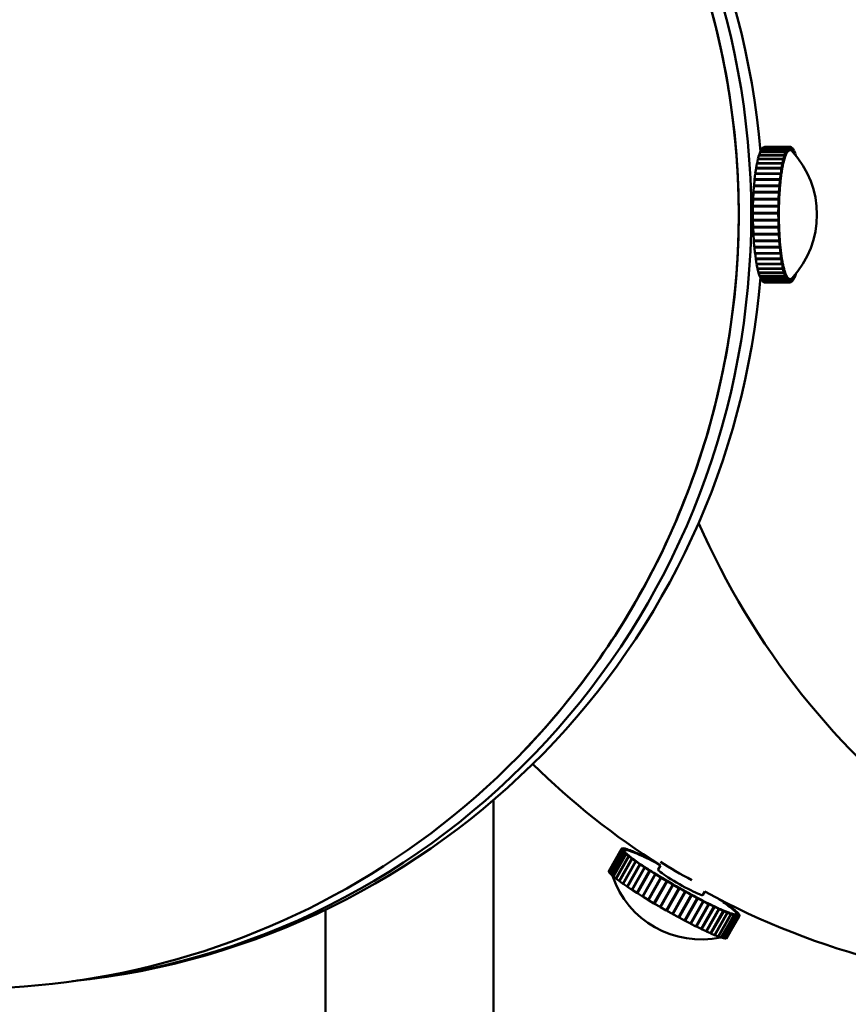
# Model space of a CAD drawing. Header units: millimetres. Extents: x 368 to 2623, y 481 to 1710.
# Tile 14 of 23: x 2444 to 2508, y 1046 to 1123. Entities that reach past the tile are written whole.
import ezdxf

# ---------------------------------------------------------------- set-up
doc = ezdxf.new("R2010")
doc.units = ezdxf.units.MM
doc.header["$LTSCALE"] = 11
doc.layers.add('Widoczne (ISO)', color=7, linetype='Continuous', lineweight=50)
doc.layers.add('Widoczne wąskie (ISO)', color=7, linetype='Continuous', lineweight=50)

msp = doc.modelspace()

# ---------------------------------------------------------------- linework, layer by layer
at = {"layer": 'Widoczne (ISO)'}
for p, q in [((2501.81, 1112.728), (2501.726, 1112.609)), ((2503.78, 1112.728), (2501.81, 1112.728)), ((2501.905, 1112.805), (2501.819, 1112.738)), ((2501.819, 1112.738), (2503.788, 1112.738)), ((2501.819, 1112.728), (2501.819, 1112.738)), ((2503.874, 1112.805), (2501.905, 1112.805)), ((2502, 1112.825), (2501.913, 1112.81)), ((2501.913, 1112.81), (2503.883, 1112.81)), ((2501.913, 1112.805), (2501.913, 1112.81)), ((2503.97, 1112.825), (2502, 1112.825)), ((2503.695, 1112.609), (2503.78, 1112.728)), ((2503.79, 1112.486), (2503.78, 1112.728)), ((2503.788, 1112.738), (2503.874, 1112.805)), ((2503.794, 1112.49), (2503.788, 1112.738)), ((2503.88, 1112.558), (2503.874, 1112.805)), ((2503.883, 1112.81), (2503.97, 1112.825)), ((2503.884, 1112.56), (2503.883, 1112.81)), ((2503.971, 1112.575), (2503.97, 1112.825)), ((2503.97, 1112.824), (2503.978, 1112.824)), ((2503.975, 1112.575), (2503.978, 1112.824)), ((2503.978, 1112.824), (2504.065, 1112.787)), ((2504.062, 1112.538), (2504.065, 1112.787)), ((2504.065, 1112.781), (2504.074, 1112.781)), ((2504.066, 1112.535), (2504.074, 1112.781)), ((2504.074, 1112.781), (2504.159, 1112.692)), ((2501.542, 1112.165), (2501.468, 1111.902)), ((2503.511, 1112.165), (2501.542, 1112.165)), ((2501.628, 1112.406), (2501.549, 1112.189)), ((2501.549, 1112.189), (2503.519, 1112.189)), ((2501.551, 1112.165), (2501.549, 1112.189)), ((2503.597, 1112.406), (2501.628, 1112.406)), ((2501.717, 1112.595), (2501.636, 1112.426)), ((2501.636, 1112.426), (2503.605, 1112.426)), ((2501.637, 1112.406), (2501.636, 1112.426)), ((2503.687, 1112.595), (2501.717, 1112.595)), ((2501.726, 1112.609), (2503.695, 1112.609)), ((2501.726, 1112.595), (2501.726, 1112.609)), ((2503.438, 1111.902), (2503.511, 1112.165)), ((2503.497, 1111.821), (2503.534, 1111.952)), ((2503.534, 1111.952), (2503.511, 1112.165)), ((2503.519, 1112.189), (2503.597, 1112.406)), ((2503.538, 1111.964), (2503.519, 1112.189)), ((2503.533, 1111.964), (2503.538, 1111.964)), ((2503.538, 1111.964), (2503.577, 1112.073)), ((2503.577, 1112.073), (2503.616, 1112.181)), ((2503.616, 1112.181), (2503.597, 1112.406)), ((2503.605, 1112.426), (2503.687, 1112.595)), ((2503.62, 1112.191), (2503.605, 1112.426)), ((2503.615, 1112.191), (2503.62, 1112.191)), ((2503.62, 1112.191), (2503.661, 1112.275)), ((2503.661, 1112.275), (2503.702, 1112.36)), ((2503.702, 1112.36), (2503.687, 1112.595)), ((2503.706, 1112.367), (2503.695, 1112.609)), ((2503.701, 1112.367), (2503.706, 1112.367)), ((2503.706, 1112.367), (2503.748, 1112.426)), ((2503.748, 1112.426), (2503.79, 1112.486)), ((2503.79, 1112.49), (2503.794, 1112.49)), ((2503.794, 1112.49), (2503.837, 1112.524)), ((2503.837, 1112.524), (2503.88, 1112.558)), ((2503.88, 1112.56), (2503.884, 1112.56)), ((2503.884, 1112.56), (2503.928, 1112.567)), ((2503.928, 1112.567), (2503.971, 1112.575)), ((2503.954, 1112.57), (2503.941, 1112.57)), ((2503.968, 1112.575), (2503.975, 1112.575)), ((2503.975, 1112.575), (2504.018, 1112.556)), ((2504.018, 1112.556), (2504.062, 1112.538)), ((2504.062, 1112.538), (2504.053, 1112.538)), ((2504.057, 1112.535), (2504.066, 1112.535)), ((2504.066, 1112.535), (2504.109, 1112.49)), ((2504.109, 1112.49), (2504.151, 1112.446)), ((2504.151, 1112.446), (2504.149, 1112.446)), ((2504.151, 1112.446), (2504.159, 1112.692)), ((2504.154, 1112.44), (2504.155, 1112.44)), ((2504.155, 1112.44), (2504.168, 1112.68)), ((2504.155, 1112.44), (2504.157, 1112.437)), ((2504.159, 1112.68), (2504.168, 1112.68)), ((2504.168, 1112.68), (2504.251, 1112.541)), ((2504.241, 1112.343), (2504.251, 1112.541)), ((2504.246, 1112.338), (2504.259, 1112.524)), ((2504.25, 1112.524), (2504.259, 1112.524)), ((2504.259, 1112.524), (2504.34, 1112.335)), ((2504.333, 1112.237), (2504.34, 1112.335)), ((2504.338, 1112.314), (2504.347, 1112.314)), ((2504.339, 1112.228), (2504.347, 1112.314)), ((2504.347, 1112.314), (2504.398, 1112.158)), ((2501.386, 1111.534), (2501.323, 1111.188)), ((2501.323, 1111.188), (2503.292, 1111.188)), ((2501.329, 1111.151), (2501.323, 1111.188)), ((2503.355, 1111.534), (2501.386, 1111.534)), ((2501.461, 1111.873), (2501.392, 1111.567)), ((2501.392, 1111.567), (2503.362, 1111.567)), ((2501.397, 1111.534), (2501.392, 1111.567)), ((2503.43, 1111.873), (2501.461, 1111.873)), ((2501.468, 1111.902), (2503.438, 1111.902)), ((2501.471, 1111.873), (2501.468, 1111.902)), ((2503.292, 1111.188), (2503.355, 1111.534)), ((2503.322, 1111.007), (2503.292, 1111.188)), ((2503.322, 1111.007), (2503.354, 1111.18)), ((2503.354, 1111.18), (2503.385, 1111.353)), ((2503.385, 1111.353), (2503.355, 1111.534)), ((2503.362, 1111.567), (2503.43, 1111.873)), ((2503.388, 1111.369), (2503.362, 1111.567)), ((2503.383, 1111.369), (2503.388, 1111.369)), ((2503.388, 1111.369), (2503.423, 1111.522)), ((2503.423, 1111.522), (2503.457, 1111.675)), ((2503.457, 1111.675), (2503.43, 1111.873)), ((2503.46, 1111.689), (2503.438, 1111.902)), ((2503.455, 1111.689), (2503.46, 1111.689)), ((2503.46, 1111.689), (2503.497, 1111.821)), ((2501.256, 1110.73), (2501.207, 1110.316)), ((2503.225, 1110.73), (2501.256, 1110.73)), ((2501.317, 1111.151), (2501.261, 1110.77)), ((2501.261, 1110.77), (2503.23, 1110.77)), ((2501.269, 1110.73), (2501.261, 1110.77)), ((2503.286, 1111.151), (2501.317, 1111.151)), ((2503.176, 1110.316), (2503.225, 1110.73)), ((2503.261, 1110.589), (2503.225, 1110.73)), ((2503.23, 1110.77), (2503.286, 1111.151)), ((2503.264, 1110.608), (2503.23, 1110.77)), ((2503.237, 1110.382), (2503.261, 1110.589)), ((2503.256, 1110.608), (2503.264, 1110.608)), ((2503.264, 1110.608), (2503.292, 1110.799)), ((2503.32, 1110.99), (2503.286, 1111.151)), ((2503.292, 1110.799), (2503.32, 1110.99)), ((2503.316, 1111.007), (2503.322, 1111.007)), ((2501.157, 1109.787), (2501.125, 1109.325)), ((2503.127, 1109.787), (2501.157, 1109.787)), ((2501.202, 1110.273), (2501.161, 1109.833)), ((2501.161, 1109.833), (2503.131, 1109.833)), ((2501.176, 1109.787), (2501.161, 1109.833)), ((2503.172, 1110.273), (2501.202, 1110.273)), ((2501.207, 1110.316), (2503.176, 1110.316)), ((2501.218, 1110.273), (2501.207, 1110.316)), ((2503.094, 1109.325), (2503.127, 1109.787)), ((2503.167, 1109.693), (2503.127, 1109.787)), ((2503.131, 1109.833), (2503.172, 1110.273)), ((2503.169, 1109.715), (2503.131, 1109.833)), ((2503.151, 1109.461), (2503.167, 1109.693)), ((2503.158, 1109.715), (2503.169, 1109.715)), ((2503.169, 1109.715), (2503.189, 1109.935)), ((2503.21, 1110.155), (2503.172, 1110.273)), ((2503.212, 1110.176), (2503.176, 1110.316)), ((2503.189, 1109.935), (2503.21, 1110.155)), ((2503.203, 1110.176), (2503.212, 1110.176)), ((2503.212, 1110.176), (2503.237, 1110.382)), ((2501.122, 1109.277), (2501.097, 1108.797)), ((2503.091, 1109.277), (2501.122, 1109.277)), ((2501.125, 1109.325), (2503.094, 1109.325)), ((2501.145, 1109.277), (2501.125, 1109.325)), ((2503.067, 1108.797), (2503.091, 1109.277)), ((2503.133, 1109.207), (2503.091, 1109.277)), ((2503.134, 1109.23), (2503.094, 1109.325)), ((2503.109, 1108.727), (2503.121, 1108.967)), ((2503.119, 1109.23), (2503.134, 1109.23)), ((2503.121, 1108.967), (2503.133, 1109.207)), ((2503.134, 1109.23), (2503.151, 1109.461)), ((2501.079, 1108.206), (2501.072, 1107.708)), ((2503.048, 1108.206), (2501.079, 1108.206)), ((2501.095, 1108.748), (2501.08, 1108.256)), ((2501.08, 1108.256), (2503.05, 1108.256)), ((2501.123, 1108.212), (2501.08, 1108.256)), ((2503.065, 1108.748), (2501.095, 1108.748)), ((2501.097, 1108.797), (2503.067, 1108.797)), ((2501.127, 1108.748), (2501.097, 1108.797)), ((2501.123, 1108.212), (2503.092, 1108.212)), ((2503.042, 1107.708), (2503.048, 1108.206)), ((2503.092, 1108.188), (2503.048, 1108.206)), ((2503.05, 1108.256), (2503.065, 1108.748)), ((2503.092, 1108.212), (2503.05, 1108.256)), ((2503.108, 1108.704), (2503.065, 1108.748)), ((2503.109, 1108.727), (2503.067, 1108.797)), ((2503.085, 1108.727), (2503.109, 1108.727)), ((2503.089, 1107.939), (2503.092, 1108.188)), ((2503.092, 1108.212), (2503.1, 1108.458)), ((2503.1, 1108.458), (2503.108, 1108.704)), ((2501.072, 1107.708), (2503.042, 1107.708)), ((2501.116, 1107.689), (2501.072, 1107.708)), ((2501.116, 1107.665), (2501.072, 1107.658)), ((2501.072, 1107.658), (2501.075, 1107.158)), ((2503.042, 1107.658), (2501.072, 1107.658)), ((2501.116, 1107.689), (2503.085, 1107.689)), ((2503.085, 1107.665), (2501.116, 1107.665)), ((2503.085, 1107.689), (2503.042, 1107.708)), ((2503.085, 1107.665), (2503.042, 1107.658)), ((2503.045, 1107.158), (2503.042, 1107.658)), ((2503.085, 1107.689), (2503.089, 1107.939)), ((2503.087, 1107.415), (2503.085, 1107.665)), ((2503.088, 1107.165), (2503.087, 1107.415)), ((2501.075, 1107.158), (2503.045, 1107.158)), ((2501.119, 1107.142), (2501.076, 1107.108)), ((2501.076, 1107.108), (2501.087, 1106.612)), ((2503.045, 1107.108), (2501.076, 1107.108)), ((2501.087, 1106.612), (2503.057, 1106.612)), ((2501.124, 1106.612), (2501.089, 1106.563)), ((2503.088, 1107.142), (2501.119, 1107.142)), ((2503.088, 1107.165), (2503.045, 1107.158)), ((2503.088, 1107.142), (2503.045, 1107.108)), ((2503.057, 1106.612), (2503.045, 1107.108)), ((2503.1, 1106.646), (2503.057, 1106.612)), ((2503.101, 1106.622), (2503.059, 1106.563)), ((2503.101, 1106.622), (2503.07, 1106.622)), ((2503.094, 1106.894), (2503.088, 1107.142)), ((2503.1, 1106.646), (2503.094, 1106.894)), ((2503.111, 1106.38), (2503.101, 1106.622)), ((2501.089, 1106.563), (2501.11, 1106.077)), ((2503.059, 1106.563), (2501.089, 1106.563)), ((2501.11, 1106.077), (2503.079, 1106.077)), ((2501.135, 1106.077), (2501.112, 1106.029)), ((2501.112, 1106.029), (2501.142, 1105.559)), ((2503.082, 1106.029), (2501.112, 1106.029)), ((2503.079, 1106.077), (2503.059, 1106.563)), ((2503.122, 1106.137), (2503.079, 1106.077)), ((2503.123, 1106.114), (2503.082, 1106.029)), ((2503.111, 1105.559), (2503.082, 1106.029)), ((2503.123, 1106.114), (2503.105, 1106.114)), ((2503.122, 1106.137), (2503.111, 1106.38)), ((2503.137, 1105.879), (2503.123, 1106.114)), ((2503.152, 1105.643), (2503.137, 1105.879)), ((2501.142, 1105.559), (2503.111, 1105.559)), ((2501.162, 1105.559), (2501.145, 1105.512)), ((2501.145, 1105.512), (2501.183, 1105.062)), ((2503.115, 1105.512), (2501.145, 1105.512)), ((2503.152, 1105.643), (2503.111, 1105.559)), ((2503.154, 1105.621), (2503.115, 1105.512)), ((2503.152, 1105.062), (2503.115, 1105.512)), ((2503.154, 1105.621), (2503.141, 1105.621)), ((2503.191, 1105.171), (2503.152, 1105.062)), ((2503.173, 1105.396), (2503.154, 1105.621)), ((2503.193, 1105.15), (2503.157, 1105.018)), ((2503.191, 1105.171), (2503.173, 1105.396)), ((2503.193, 1105.15), (2503.184, 1105.15)), ((2503.216, 1104.937), (2503.193, 1105.15)), ((2501.183, 1105.062), (2503.152, 1105.062)), ((2501.199, 1105.062), (2501.187, 1105.018)), ((2501.187, 1105.018), (2501.233, 1104.593)), ((2503.157, 1105.018), (2501.187, 1105.018)), ((2501.233, 1104.593), (2503.202, 1104.593)), ((2501.247, 1104.593), (2501.238, 1104.552)), ((2501.238, 1104.552), (2501.291, 1104.157)), ((2503.207, 1104.552), (2501.238, 1104.552)), ((2503.202, 1104.593), (2503.157, 1105.018)), ((2503.239, 1104.725), (2503.202, 1104.593)), ((2503.242, 1104.705), (2503.207, 1104.552)), ((2503.26, 1104.157), (2503.207, 1104.552)), ((2503.239, 1104.725), (2503.216, 1104.937)), ((2503.242, 1104.705), (2503.234, 1104.705)), ((2503.268, 1104.507), (2503.242, 1104.705)), ((2503.295, 1104.31), (2503.26, 1104.157)), ((2503.295, 1104.31), (2503.268, 1104.507)), ((2501.291, 1104.157), (2503.26, 1104.157)), ((2501.303, 1104.157), (2501.296, 1104.119)), ((2501.296, 1104.119), (2501.357, 1103.758)), ((2503.266, 1104.119), (2501.296, 1104.119)), ((2501.357, 1103.758), (2503.326, 1103.758)), ((2501.368, 1103.758), (2501.363, 1103.723)), ((2501.363, 1103.723), (2501.429, 1103.4)), ((2503.333, 1103.723), (2501.363, 1103.723)), ((2503.297, 1104.292), (2503.266, 1104.119)), ((2503.326, 1103.758), (2503.266, 1104.119)), ((2503.297, 1104.292), (2503.291, 1104.292)), ((2503.327, 1104.111), (2503.297, 1104.292)), ((2503.358, 1103.93), (2503.326, 1103.758)), ((2503.358, 1103.93), (2503.327, 1104.111)), ((2503.361, 1103.914), (2503.333, 1103.723)), ((2503.399, 1103.4), (2503.333, 1103.723)), ((2503.361, 1103.914), (2503.355, 1103.914)), ((2503.394, 1103.753), (2503.361, 1103.914)), ((2503.427, 1103.591), (2503.394, 1103.753)), ((2503.427, 1103.591), (2503.399, 1103.4)), ((2503.43, 1103.577), (2503.406, 1103.37)), ((2503.43, 1103.577), (2503.425, 1103.577)), ((2503.466, 1103.436), (2503.43, 1103.577)), ((2501.429, 1103.4), (2503.399, 1103.4)), ((2501.44, 1103.4), (2501.436, 1103.37)), ((2501.436, 1103.37), (2501.508, 1103.089)), ((2503.406, 1103.37), (2501.436, 1103.37)), ((2501.508, 1103.089), (2503.478, 1103.089)), ((2501.518, 1103.089), (2501.515, 1103.063)), ((2501.515, 1103.063), (2501.592, 1102.826)), ((2503.485, 1103.063), (2501.515, 1103.063)), ((2501.592, 1102.826), (2503.561, 1102.826)), ((2501.601, 1102.826), (2501.6, 1102.805)), ((2501.6, 1102.805), (2501.68, 1102.615)), ((2503.569, 1102.805), (2501.6, 1102.805)), ((2503.478, 1103.089), (2503.406, 1103.37)), ((2503.502, 1103.295), (2503.466, 1103.436)), ((2503.502, 1103.295), (2503.478, 1103.089)), ((2503.506, 1103.283), (2503.485, 1103.063)), ((2503.561, 1102.826), (2503.485, 1103.063)), ((2503.506, 1103.283), (2503.5, 1103.283)), ((2503.544, 1103.165), (2503.506, 1103.283)), ((2503.582, 1103.046), (2503.544, 1103.165)), ((2503.582, 1103.046), (2503.561, 1102.826)), ((2503.586, 1103.036), (2503.569, 1102.805)), ((2503.65, 1102.615), (2503.569, 1102.805)), ((2503.586, 1103.036), (2503.581, 1103.036)), ((2503.626, 1102.941), (2503.586, 1103.036)), ((2503.666, 1102.847), (2503.626, 1102.941)), ((2503.666, 1102.847), (2503.65, 1102.615)), ((2503.67, 1102.839), (2503.658, 1102.599)), ((2503.67, 1102.839), (2503.666, 1102.839)), ((2503.712, 1102.769), (2503.67, 1102.839)), ((2504.295, 1102.858), (2504.304, 1102.714)), ((2504.301, 1102.865), (2504.312, 1102.733)), ((2504.39, 1102.951), (2504.312, 1102.733)), ((2504.388, 1102.97), (2504.39, 1102.951)), ((2504.398, 1102.975), (2504.392, 1102.975)), ((2504.397, 1102.981), (2504.398, 1102.975)), ((2504.4, 1102.985), (2504.398, 1102.975)), ((2501.68, 1102.615), (2503.65, 1102.615)), ((2501.689, 1102.615), (2501.688, 1102.599)), ((2501.688, 1102.599), (2501.772, 1102.459)), ((2503.658, 1102.599), (2501.688, 1102.599)), ((2501.772, 1102.459), (2503.741, 1102.459)), ((2501.781, 1102.459), (2501.78, 1102.448)), ((2501.78, 1102.448), (2501.866, 1102.359)), ((2503.75, 1102.448), (2501.78, 1102.448)), ((2501.866, 1102.359), (2503.835, 1102.359)), ((2501.874, 1102.359), (2501.874, 1102.353)), ((2501.874, 1102.353), (2501.961, 1102.316)), ((2503.844, 1102.353), (2501.874, 1102.353)), ((2501.961, 1102.316), (2503.931, 1102.316)), ((2501.97, 1102.316), (2501.97, 1102.315)), ((2503.939, 1102.315), (2501.97, 1102.315)), ((2503.741, 1102.459), (2503.658, 1102.599)), ((2503.753, 1102.699), (2503.712, 1102.769)), ((2503.753, 1102.699), (2503.741, 1102.459)), ((2503.758, 1102.694), (2503.75, 1102.448)), ((2503.835, 1102.359), (2503.75, 1102.448)), ((2503.758, 1102.694), (2503.753, 1102.694)), ((2503.8, 1102.649), (2503.758, 1102.694)), ((2503.843, 1102.605), (2503.8, 1102.649)), ((2503.843, 1102.605), (2503.835, 1102.359)), ((2503.847, 1102.602), (2503.843, 1102.602)), ((2503.847, 1102.602), (2503.844, 1102.353)), ((2503.931, 1102.316), (2503.844, 1102.353)), ((2503.89, 1102.583), (2503.847, 1102.602)), ((2503.934, 1102.565), (2503.89, 1102.583)), ((2503.954, 1102.57), (2503.922, 1102.57)), ((2503.934, 1102.565), (2503.931, 1102.316)), ((2503.938, 1102.564), (2503.934, 1102.564)), ((2503.981, 1102.572), (2503.938, 1102.564)), ((2503.938, 1102.564), (2503.939, 1102.315)), ((2504.026, 1102.33), (2503.939, 1102.315)), ((2504.025, 1102.58), (2503.981, 1102.572)), ((2504.01, 1102.58), (2504.025, 1102.58)), ((2504.029, 1102.582), (2504.015, 1102.582)), ((2504.025, 1102.58), (2504.026, 1102.33)), ((2504.035, 1102.334), (2504.026, 1102.334)), ((2504.072, 1102.616), (2504.029, 1102.582)), ((2504.029, 1102.582), (2504.035, 1102.334)), ((2504.121, 1102.402), (2504.035, 1102.334)), ((2504.115, 1102.65), (2504.072, 1102.616)), ((2504.109, 1102.65), (2504.115, 1102.65)), ((2504.119, 1102.654), (2504.113, 1102.654)), ((2504.115, 1102.65), (2504.121, 1102.402)), ((2504.139, 1102.682), (2504.119, 1102.654)), ((2504.119, 1102.654), (2504.129, 1102.411)), ((2504.129, 1102.411), (2504.12, 1102.411)), ((2504.214, 1102.53), (2504.129, 1102.411)), ((2504.204, 1102.754), (2504.214, 1102.53)), ((2504.209, 1102.76), (2504.222, 1102.545)), ((2504.222, 1102.545), (2504.213, 1102.545)), ((2504.304, 1102.714), (2504.222, 1102.545)), ((2504.312, 1102.733), (2504.302, 1102.733)), ((2480.963, 868.842), (2480.963, 1062.185)), ((2490.89, 1058.409), (2489.905, 1056.677)), ((2489.906, 1056.681), (2490.891, 1058.413)), ((2489.918, 1056.619), (2490.903, 1058.351)), ((2490.906, 1058.344), (2489.922, 1056.612)), ((2489.98, 1056.53), (2490.965, 1058.262)), ((2490.973, 1058.253), (2489.988, 1056.521)), ((2490.092, 1056.414), (2491.076, 1058.146)), ((2491.089, 1058.134), (2490.104, 1056.402)), ((2490.251, 1056.272), (2491.236, 1058.005)), ((2491.253, 1057.99), (2490.268, 1056.258)), ((2490.457, 1056.107), (2491.442, 1057.839)), ((2491.463, 1057.823), (2490.478, 1056.091)), ((2491.107, 1058.287), (2490.89, 1058.409)), ((2490.903, 1058.351), (2490.89, 1058.409)), ((2490.891, 1058.413), (2490.923, 1058.445)), ((2491.108, 1058.289), (2490.891, 1058.413)), ((2491.12, 1058.23), (2490.903, 1058.351)), ((2491.122, 1058.226), (2490.906, 1058.344)), ((2490.965, 1058.262), (2490.906, 1058.344)), ((2491.14, 1058.321), (2490.923, 1058.445)), ((2490.927, 1058.443), (2490.929, 1058.446)), ((2490.929, 1058.446), (2491.006, 1058.452)), ((2491.143, 1058.322), (2490.929, 1058.446)), ((2491.181, 1058.144), (2490.965, 1058.262)), ((2491.184, 1058.14), (2490.973, 1058.253)), ((2491.076, 1058.146), (2490.973, 1058.253)), ((2491.22, 1058.327), (2491.006, 1058.452)), ((2491.014, 1058.447), (2491.016, 1058.451)), ((2491.016, 1058.451), (2491.138, 1058.43)), ((2491.225, 1058.327), (2491.016, 1058.451)), ((2491.288, 1058.033), (2491.076, 1058.146)), ((2491.294, 1058.027), (2491.089, 1058.134)), ((2491.236, 1058.005), (2491.089, 1058.134)), ((2491.107, 1058.287), (2491.108, 1058.289)), ((2491.114, 1058.258), (2491.107, 1058.287)), ((2491.108, 1058.289), (2491.124, 1058.305)), ((2491.109, 1058.281), (2491.117, 1058.296)), ((2491.12, 1058.23), (2491.114, 1058.258)), ((2491.119, 1058.228), (2491.12, 1058.23)), ((2491.151, 1058.185), (2491.122, 1058.226)), ((2491.124, 1058.305), (2491.14, 1058.321)), ((2491.14, 1058.321), (2491.136, 1058.313)), ((2491.347, 1058.306), (2491.138, 1058.43)), ((2491.139, 1058.315), (2491.143, 1058.322)), ((2491.143, 1058.322), (2491.182, 1058.324)), ((2491.151, 1058.423), (2491.153, 1058.427)), ((2491.181, 1058.144), (2491.151, 1058.185)), ((2491.153, 1058.427), (2491.318, 1058.38)), ((2491.354, 1058.304), (2491.153, 1058.427)), ((2491.18, 1058.142), (2491.181, 1058.144)), ((2491.182, 1058.324), (2491.22, 1058.327)), ((2491.236, 1058.086), (2491.184, 1058.14)), ((2491.22, 1058.327), (2491.219, 1058.324)), ((2491.224, 1058.324), (2491.225, 1058.327)), ((2491.225, 1058.327), (2491.286, 1058.316)), ((2491.288, 1058.033), (2491.236, 1058.086)), ((2491.441, 1057.898), (2491.236, 1058.005)), ((2491.449, 1057.891), (2491.253, 1057.99)), ((2491.442, 1057.839), (2491.253, 1057.99)), ((2491.286, 1058.316), (2491.347, 1058.306)), ((2491.287, 1058.031), (2491.288, 1058.033)), ((2491.367, 1057.962), (2491.294, 1058.027)), ((2491.519, 1058.257), (2491.318, 1058.38)), ((2491.334, 1058.37), (2491.336, 1058.374)), ((2491.336, 1058.374), (2491.543, 1058.302)), ((2491.528, 1058.255), (2491.336, 1058.374)), ((2491.347, 1058.306), (2491.346, 1058.304)), ((2491.353, 1058.302), (2491.354, 1058.304)), ((2491.354, 1058.304), (2491.437, 1058.281)), ((2491.441, 1057.898), (2491.367, 1057.962)), ((2491.437, 1058.281), (2491.519, 1058.257)), ((2491.439, 1057.896), (2491.441, 1057.898)), ((2491.638, 1057.74), (2491.442, 1057.839)), ((2491.543, 1057.815), (2491.449, 1057.891)), ((2491.648, 1057.732), (2491.463, 1057.823)), ((2491.691, 1057.652), (2491.463, 1057.823)), ((2491.519, 1058.257), (2491.518, 1058.256)), ((2491.527, 1058.253), (2491.528, 1058.255)), ((2491.528, 1058.255), (2491.631, 1058.219)), ((2491.734, 1058.182), (2491.543, 1058.302)), ((2491.638, 1057.74), (2491.543, 1057.815)), ((2491.563, 1058.289), (2491.565, 1058.294)), ((2491.565, 1058.294), (2491.81, 1058.197)), ((2491.745, 1058.178), (2491.565, 1058.294)), ((2491.631, 1058.219), (2491.734, 1058.182)), ((2491.734, 1058.182), (2491.734, 1058.181)), ((2491.744, 1058.177), (2491.745, 1058.178)), ((2491.745, 1058.178), (2491.868, 1058.13)), ((2491.99, 1058.082), (2491.81, 1058.197)), ((2491.834, 1058.182), (2491.837, 1058.186)), ((2491.837, 1058.186), (2492.118, 1058.066)), ((2492.003, 1058.076), (2491.837, 1058.186)), ((2491.868, 1058.13), (2491.99, 1058.082)), ((2491.99, 1058.082), (2491.99, 1058.081)), ((2492.002, 1058.076), (2492.003, 1058.076)), ((2492.003, 1058.076), (2492.143, 1058.016)), ((2492.284, 1057.956), (2492.118, 1058.066)), ((2492.143, 1058.016), (2492.284, 1057.956)), ((2492.145, 1058.048), (2492.148, 1058.052)), ((2492.148, 1058.052), (2492.463, 1057.91)), ((2492.298, 1057.95), (2492.148, 1058.052)), ((2492.284, 1057.956), (2492.284, 1057.955)), ((2492.298, 1057.95), (2492.456, 1057.878)), ((2492.298, 1057.949), (2492.298, 1057.95)), ((2492.456, 1057.878), (2492.613, 1057.807)), ((2492.613, 1057.807), (2492.463, 1057.91)), ((2492.493, 1057.889), (2492.496, 1057.895)), ((2492.496, 1057.895), (2492.84, 1057.731)), ((2492.629, 1057.8), (2492.496, 1057.895)), ((2492.613, 1057.807), (2492.613, 1057.807)), ((2492.628, 1057.799), (2492.629, 1057.8)), ((2492.629, 1057.8), (2492.801, 1057.718)), ((2490.707, 1055.92), (2491.691, 1057.652)), ((2491.716, 1057.634), (2490.732, 1055.901)), ((2490.998, 1055.712), (2491.983, 1057.444)), ((2492.011, 1057.424), (2491.026, 1055.692)), ((2491.327, 1055.487), (2492.312, 1057.219)), ((2492.344, 1057.198), (2491.359, 1055.466)), ((2491.636, 1057.737), (2491.638, 1057.74)), ((2491.762, 1057.646), (2491.648, 1057.732)), ((2491.877, 1057.561), (2491.691, 1057.652)), ((2491.888, 1057.552), (2491.716, 1057.634)), ((2491.983, 1057.444), (2491.716, 1057.634)), ((2491.877, 1057.561), (2491.762, 1057.646)), ((2491.875, 1057.558), (2491.877, 1057.561)), ((2492.022, 1057.457), (2491.888, 1057.552)), ((2492.155, 1057.363), (2491.983, 1057.444)), ((2492.168, 1057.353), (2492.011, 1057.424)), ((2492.312, 1057.219), (2492.011, 1057.424)), ((2492.155, 1057.363), (2492.022, 1057.457)), ((2492.153, 1057.36), (2492.155, 1057.363)), ((2492.319, 1057.25), (2492.168, 1057.353)), ((2492.469, 1057.148), (2492.312, 1057.219)), ((2492.469, 1057.148), (2492.319, 1057.25)), ((2492.484, 1057.137), (2492.344, 1057.198)), ((2492.676, 1056.978), (2492.344, 1057.198)), ((2492.467, 1057.145), (2492.469, 1057.148)), ((2492.65, 1057.028), (2492.484, 1057.137)), ((2492.816, 1056.918), (2492.65, 1057.028)), ((2492.801, 1057.718), (2492.973, 1057.637)), ((2492.973, 1057.637), (2492.84, 1057.731)), ((2492.873, 1057.708), (2492.876, 1057.714)), ((2492.876, 1057.714), (2493.246, 1057.532)), ((2492.99, 1057.628), (2492.876, 1057.714)), ((2492.973, 1057.637), (2492.973, 1057.636)), ((2492.99, 1057.628), (2493.175, 1057.537)), ((2492.99, 1057.628), (2492.99, 1057.628)), ((2493.175, 1057.537), (2493.36, 1057.446)), ((2493.36, 1057.446), (2493.246, 1057.532)), ((2493.281, 1057.506), (2493.284, 1057.513)), ((2493.284, 1057.513), (2493.367, 1057.471)), ((2493.379, 1057.437), (2493.284, 1057.513)), ((2493.36, 1057.446), (2493.36, 1057.446)), ((2493.378, 1057.436), (2493.379, 1057.437)), ((2493.379, 1057.437), (2493.566, 1057.342)), ((2493.725, 1056.813), (2493.905, 1057.13)), ((2489.905, 1056.677), (2489.918, 1056.619)), ((2489.907, 1056.68), (2489.906, 1056.681)), ((2489.924, 1056.616), (2489.918, 1056.619)), ((2489.922, 1056.612), (2489.98, 1056.53)), ((2489.99, 1056.524), (2489.98, 1056.53)), ((2489.988, 1056.521), (2490.092, 1056.414)), ((2490.106, 1056.406), (2490.092, 1056.414)), ((2490.104, 1056.402), (2490.251, 1056.272)), ((2490.27, 1056.262), (2490.251, 1056.272)), ((2490.268, 1056.258), (2490.457, 1056.107)), ((2491.691, 1055.246), (2492.676, 1056.978)), ((2492.711, 1056.956), (2491.726, 1055.224)), ((2492.085, 1054.993), (2493.07, 1056.725)), ((2493.107, 1056.702), (2492.123, 1054.97)), ((2492.506, 1054.73), (2493.491, 1056.462)), ((2493.53, 1056.438), (2492.545, 1054.706)), ((2492.816, 1056.918), (2492.676, 1056.978)), ((2492.833, 1056.908), (2492.711, 1056.956)), ((2493.07, 1056.725), (2492.711, 1056.956)), ((2492.814, 1056.915), (2492.816, 1056.918)), ((2493.013, 1056.792), (2492.833, 1056.908)), ((2493.193, 1056.677), (2493.013, 1056.792)), ((2493.193, 1056.677), (2493.07, 1056.725)), ((2493.211, 1056.666), (2493.107, 1056.702)), ((2493.491, 1056.462), (2493.107, 1056.702)), ((2493.19, 1056.673), (2493.193, 1056.677)), ((2493.402, 1056.546), (2493.211, 1056.666)), ((2493.594, 1056.426), (2493.402, 1056.546)), ((2493.594, 1056.426), (2493.491, 1056.462)), ((2493.613, 1056.415), (2493.53, 1056.438)), ((2493.933, 1056.192), (2493.53, 1056.438)), ((2493.591, 1056.421), (2493.594, 1056.426)), ((2493.814, 1056.292), (2493.613, 1056.415)), ((2494.015, 1056.169), (2493.814, 1056.292)), ((2490.48, 1056.095), (2490.457, 1056.107)), ((2490.478, 1056.091), (2490.707, 1055.92)), ((2490.734, 1055.906), (2490.707, 1055.92)), ((2490.732, 1055.901), (2490.998, 1055.712)), ((2491.029, 1055.697), (2490.998, 1055.712)), ((2491.026, 1055.692), (2491.327, 1055.487)), ((2491.362, 1055.471), (2491.327, 1055.487)), ((2491.359, 1055.466), (2491.691, 1055.246)), ((2492.948, 1054.46), (2493.933, 1056.192)), ((2493.974, 1056.168), (2492.989, 1054.435)), ((2493.407, 1054.186), (2494.392, 1055.918)), ((2494.435, 1055.893), (2493.45, 1054.161)), ((2493.878, 1053.911), (2494.863, 1055.643)), ((2493.917, 1053.914), (2494.902, 1055.646)), ((2494.906, 1055.618), (2493.921, 1053.886)), ((2494.015, 1056.169), (2493.933, 1056.192)), ((2494.035, 1056.157), (2493.974, 1056.168)), ((2494.392, 1055.918), (2493.974, 1056.168)), ((2494.011, 1056.161), (2494.015, 1056.169)), ((2494.244, 1056.033), (2494.035, 1056.157)), ((2494.453, 1055.908), (2494.244, 1056.033)), ((2494.453, 1055.908), (2494.392, 1055.918)), ((2494.473, 1055.896), (2494.435, 1055.893)), ((2494.863, 1055.643), (2494.435, 1055.893)), ((2494.445, 1055.894), (2494.453, 1055.908)), ((2494.687, 1055.771), (2494.473, 1055.896)), ((2494.902, 1055.646), (2494.687, 1055.771)), ((2494.902, 1055.646), (2494.863, 1055.643)), ((2494.922, 1055.634), (2494.906, 1055.618)), ((2495.34, 1055.37), (2494.906, 1055.618)), ((2495.139, 1055.51), (2494.922, 1055.634)), ((2495.356, 1055.386), (2495.139, 1055.51)), ((2491.729, 1055.23), (2491.691, 1055.246)), ((2491.726, 1055.224), (2492.085, 1054.993)), ((2492.127, 1054.977), (2492.085, 1054.993)), ((2492.123, 1054.97), (2492.506, 1054.73)), ((2492.55, 1054.715), (2492.506, 1054.73)), ((2492.545, 1054.706), (2492.948, 1054.46)), ((2494.355, 1053.638), (2495.34, 1055.37)), ((2494.371, 1053.654), (2495.356, 1055.386)), ((2495.377, 1055.374), (2494.392, 1053.642)), ((2495.384, 1055.346), (2494.399, 1053.614)), ((2494.834, 1053.37), (2495.819, 1055.102)), ((2495.833, 1055.119), (2494.848, 1053.387)), ((2495.862, 1055.078), (2494.877, 1053.346)), ((2495.309, 1053.11), (2496.294, 1054.842)), ((2495.356, 1055.386), (2495.34, 1055.37)), ((2496.336, 1054.819), (2495.352, 1053.087)), ((2495.595, 1055.253), (2495.377, 1055.374)), ((2495.377, 1055.374), (2495.384, 1055.346)), ((2495.819, 1055.102), (2495.384, 1055.346)), ((2495.812, 1055.131), (2495.595, 1055.253)), ((2495.812, 1055.131), (2495.819, 1055.102)), ((2496.049, 1055.001), (2495.833, 1055.119)), ((2495.833, 1055.119), (2495.862, 1055.078)), ((2496.294, 1054.842), (2495.862, 1055.078)), ((2496.264, 1054.883), (2496.049, 1055.001)), ((2496.264, 1054.883), (2496.294, 1054.842)), ((2496.285, 1054.872), (2496.279, 1054.862)), ((2496.496, 1054.759), (2496.285, 1054.872)), ((2496.285, 1054.872), (2496.336, 1054.819)), ((2496.759, 1054.593), (2496.336, 1054.819)), ((2496.708, 1054.646), (2496.496, 1054.759)), ((2497.202, 1054.836), (2497.353, 1055.101)), ((2492.996, 1054.447), (2492.948, 1054.46)), ((2492.989, 1054.435), (2493.407, 1054.186)), ((2493.459, 1054.177), (2493.407, 1054.186)), ((2493.45, 1054.161), (2493.878, 1053.911)), ((2495.774, 1052.861), (2496.759, 1054.593)), ((2496.801, 1054.571), (2495.816, 1052.839)), ((2496.226, 1052.625), (2497.211, 1054.357)), ((2497.251, 1054.336), (2496.266, 1052.604)), ((2496.658, 1052.405), (2497.643, 1054.137)), ((2497.681, 1054.118), (2496.697, 1052.386)), ((2496.708, 1054.646), (2496.759, 1054.593)), ((2496.728, 1054.635), (2496.724, 1054.629)), ((2496.932, 1054.528), (2496.728, 1054.635)), ((2496.728, 1054.635), (2496.801, 1054.571)), ((2497.211, 1054.357), (2496.801, 1054.571)), ((2497.137, 1054.422), (2496.932, 1054.528)), ((2497.137, 1054.422), (2497.211, 1054.357)), ((2497.157, 1054.412), (2497.154, 1054.407)), ((2497.353, 1054.312), (2497.157, 1054.412)), ((2497.157, 1054.412), (2497.251, 1054.336)), ((2497.643, 1054.137), (2497.251, 1054.336)), ((2497.549, 1054.213), (2497.353, 1054.312)), ((2497.549, 1054.213), (2497.643, 1054.137)), ((2497.567, 1054.203), (2497.565, 1054.2)), ((2497.752, 1054.112), (2497.567, 1054.203)), ((2497.567, 1054.203), (2497.681, 1054.118)), ((2498.052, 1053.936), (2497.681, 1054.118)), ((2497.937, 1054.021), (2497.752, 1054.112)), ((2497.937, 1054.021), (2498.052, 1053.936)), ((2497.954, 1054.013), (2497.953, 1054.01)), ((2498.126, 1053.931), (2497.954, 1054.013)), ((2497.954, 1054.013), (2498.087, 1053.918)), ((2498.416, 1054.53), (2498.443, 1054.512)), ((2498.443, 1054.512), (2498.443, 1054.511)), ((2498.443, 1054.512), (2498.486, 1054.494)), ((2498.458, 1054.502), (2498.609, 1054.399)), ((2498.458, 1054.502), (2498.557, 1054.457)), ((2498.458, 1054.501), (2498.458, 1054.502)), ((2498.609, 1054.399), (2498.759, 1054.297)), ((2498.637, 1054.416), (2498.916, 1054.225)), ((2498.759, 1054.297), (2498.759, 1054.296)), ((2498.759, 1054.297), (2498.916, 1054.225)), ((2498.772, 1054.286), (2498.773, 1054.287)), ((2498.773, 1054.287), (2498.906, 1054.192)), ((2498.773, 1054.287), (2498.945, 1054.205)), ((2498.906, 1054.192), (2499.039, 1054.098)), ((2498.916, 1054.225), (2498.913, 1054.22)), ((2498.945, 1054.205), (2499.211, 1054.016)), ((2499.039, 1054.098), (2499.039, 1054.097)), ((2499.039, 1054.098), (2499.211, 1054.016)), ((2499.05, 1054.088), (2499.051, 1054.089)), ((2499.051, 1054.089), (2499.165, 1054.003)), ((2499.051, 1054.089), (2499.236, 1053.998)), ((2499.165, 1054.003), (2499.28, 1053.918)), ((2499.211, 1054.016), (2499.208, 1054.011)), ((2499.236, 1053.998), (2499.465, 1053.827)), ((2467.963, 868.842), (2467.963, 1053.707)), ((2493.917, 1053.914), (2493.878, 1053.911)), ((2493.921, 1053.886), (2494.355, 1053.638)), ((2494.371, 1053.654), (2494.355, 1053.638)), ((2494.392, 1053.642), (2494.399, 1053.614)), ((2494.399, 1053.614), (2494.834, 1053.37)), ((2494.848, 1053.387), (2494.877, 1053.346)), ((2494.877, 1053.346), (2495.309, 1053.11)), ((2497.067, 1052.204), (2498.052, 1053.936)), ((2498.087, 1053.918), (2497.103, 1052.186)), ((2497.447, 1052.023), (2498.432, 1053.755)), ((2498.465, 1053.74), (2497.48, 1052.008)), ((2497.794, 1051.865), (2498.779, 1053.597)), ((2498.809, 1053.584), (2497.824, 1051.852)), ((2498.432, 1053.755), (2498.087, 1053.918)), ((2498.106, 1051.732), (2499.091, 1053.464)), ((2498.299, 1053.85), (2498.126, 1053.931)), ((2499.117, 1053.453), (2498.132, 1051.721)), ((2498.299, 1053.85), (2498.432, 1053.755)), ((2498.314, 1053.842), (2498.313, 1053.84)), ((2498.472, 1053.771), (2498.314, 1053.842)), ((2498.314, 1053.842), (2498.465, 1053.74)), ((2498.377, 1051.624), (2499.362, 1053.356)), ((2499.385, 1053.347), (2498.4, 1051.615)), ((2498.779, 1053.597), (2498.465, 1053.74)), ((2498.629, 1053.7), (2498.472, 1053.771)), ((2498.606, 1051.543), (2499.591, 1053.275)), ((2499.61, 1053.269), (2498.625, 1051.537)), ((2498.629, 1053.7), (2498.779, 1053.597)), ((2498.643, 1053.693), (2498.642, 1053.691)), ((2498.784, 1053.633), (2498.643, 1053.693)), ((2498.643, 1053.693), (2498.809, 1053.584)), ((2498.925, 1053.573), (2498.784, 1053.633)), ((2498.79, 1051.491), (2499.775, 1053.223)), ((2499.789, 1053.219), (2498.804, 1051.487)), ((2499.091, 1053.464), (2498.809, 1053.584)), ((2498.925, 1053.573), (2499.091, 1053.464)), ((2498.926, 1051.466), (2499.911, 1053.198)), ((2498.937, 1053.568), (2498.936, 1053.566)), ((2499.921, 1053.198), (2498.936, 1051.466)), ((2499.06, 1053.52), (2498.937, 1053.568)), ((2498.937, 1053.568), (2499.117, 1053.453)), ((2499.014, 1051.471), (2499.999, 1053.203)), ((2500.004, 1053.205), (2499.019, 1051.473)), ((2499.052, 1051.504), (2500.037, 1053.236)), ((2499.182, 1053.471), (2499.06, 1053.52)), ((2499.362, 1053.356), (2499.117, 1053.453)), ((2499.182, 1053.471), (2499.362, 1053.356)), ((2499.193, 1053.467), (2499.192, 1053.465)), ((2499.296, 1053.431), (2499.193, 1053.467)), ((2499.193, 1053.467), (2499.385, 1053.347)), ((2499.28, 1053.918), (2499.279, 1053.917)), ((2499.28, 1053.918), (2499.465, 1053.827)), ((2499.289, 1053.909), (2499.29, 1053.91)), ((2499.29, 1053.91), (2499.384, 1053.834)), ((2499.29, 1053.91), (2499.486, 1053.81)), ((2499.399, 1053.395), (2499.296, 1053.431)), ((2499.384, 1053.834), (2499.479, 1053.759)), ((2499.591, 1053.275), (2499.385, 1053.347)), ((2499.399, 1053.395), (2499.591, 1053.275)), ((2499.408, 1053.392), (2499.407, 1053.39)), ((2499.491, 1053.369), (2499.408, 1053.392)), ((2499.408, 1053.392), (2499.61, 1053.269)), ((2499.465, 1053.827), (2499.462, 1053.822)), ((2499.479, 1053.759), (2499.478, 1053.758)), ((2499.479, 1053.759), (2499.675, 1053.659)), ((2499.486, 1053.81), (2499.675, 1053.659)), ((2499.486, 1053.751), (2499.487, 1053.752)), ((2499.487, 1053.752), (2499.56, 1053.687)), ((2499.487, 1053.752), (2499.692, 1053.645)), ((2499.573, 1053.345), (2499.491, 1053.369)), ((2499.56, 1053.687), (2499.634, 1053.622)), ((2499.573, 1053.345), (2499.775, 1053.223)), ((2499.58, 1053.344), (2499.579, 1053.342)), ((2499.641, 1053.333), (2499.58, 1053.344)), ((2499.58, 1053.344), (2499.789, 1053.219)), ((2499.775, 1053.223), (2499.61, 1053.269)), ((2499.634, 1053.622), (2499.633, 1053.621)), ((2499.634, 1053.622), (2499.838, 1053.515)), ((2499.639, 1053.615), (2499.64, 1053.617)), ((2499.64, 1053.617), (2499.691, 1053.563)), ((2499.64, 1053.617), (2499.851, 1053.504)), ((2499.702, 1053.323), (2499.641, 1053.333)), ((2499.675, 1053.659), (2499.672, 1053.655)), ((2499.691, 1053.563), (2499.743, 1053.51)), ((2499.692, 1053.645), (2499.838, 1053.515)), ((2499.702, 1053.323), (2499.911, 1053.198)), ((2499.707, 1053.323), (2499.706, 1053.321)), ((2499.746, 1053.325), (2499.707, 1053.323)), ((2499.707, 1053.323), (2499.921, 1053.198)), ((2499.743, 1053.51), (2499.742, 1053.508)), ((2499.743, 1053.51), (2499.954, 1053.397)), ((2499.746, 1053.503), (2499.747, 1053.506)), ((2499.785, 1053.328), (2499.746, 1053.325)), ((2499.747, 1053.506), (2499.776, 1053.464)), ((2499.747, 1053.506), (2499.962, 1053.387)), ((2499.776, 1053.464), (2499.805, 1053.423)), ((2499.785, 1053.328), (2499.999, 1053.203)), ((2499.787, 1053.329), (2499.786, 1053.327)), ((2499.803, 1053.345), (2499.787, 1053.329)), ((2499.787, 1053.329), (2500.004, 1053.205)), ((2499.911, 1053.198), (2499.789, 1053.219)), ((2499.805, 1053.423), (2499.803, 1053.419)), ((2499.82, 1053.36), (2499.803, 1053.345)), ((2499.805, 1053.423), (2500.021, 1053.305)), ((2499.805, 1053.416), (2499.807, 1053.42)), ((2499.807, 1053.42), (2499.814, 1053.391)), ((2499.807, 1053.42), (2500.025, 1053.298)), ((2499.808, 1053.349), (2499.81, 1053.353)), ((2499.814, 1053.391), (2499.82, 1053.363)), ((2499.82, 1053.363), (2499.818, 1053.359)), ((2499.82, 1053.363), (2500.038, 1053.241)), ((2499.82, 1053.36), (2500.037, 1053.236)), ((2499.838, 1053.515), (2499.836, 1053.511)), ((2499.851, 1053.504), (2499.954, 1053.397)), ((2499.999, 1053.203), (2499.921, 1053.198)), ((2499.954, 1053.397), (2499.952, 1053.393)), ((2499.962, 1053.387), (2500.021, 1053.305)), ((2500.037, 1053.236), (2500.004, 1053.205)), ((2500.021, 1053.305), (2500.019, 1053.301)), ((2500.025, 1053.298), (2500.038, 1053.241)), ((2500.038, 1053.241), (2500.035, 1053.237)), ((2495.316, 1053.123), (2495.352, 1053.087)), ((2495.352, 1053.087), (2495.774, 1052.861)), ((2495.78, 1052.87), (2495.816, 1052.839)), ((2495.816, 1052.839), (2496.226, 1052.625)), ((2496.23, 1052.633), (2496.266, 1052.604)), ((2496.266, 1052.604), (2496.658, 1052.405)), ((2496.662, 1052.412), (2496.697, 1052.386)), ((2496.697, 1052.386), (2497.067, 1052.204)), ((2497.07, 1052.209), (2497.103, 1052.186)), ((2497.103, 1052.186), (2497.447, 1052.023)), ((2497.45, 1052.028), (2497.48, 1052.008)), ((2497.48, 1052.008), (2497.794, 1051.865)), ((2497.797, 1051.87), (2497.824, 1051.852)), ((2497.824, 1051.852), (2498.106, 1051.732)), ((2498.108, 1051.736), (2498.132, 1051.721)), ((2498.132, 1051.721), (2498.377, 1051.624)), ((2498.38, 1051.628), (2498.4, 1051.615)), ((2498.4, 1051.615), (2498.606, 1051.543)), ((2498.608, 1051.547), (2498.625, 1051.537)), ((2498.625, 1051.537), (2498.79, 1051.491)), ((2498.792, 1051.494), (2498.804, 1051.487)), ((2498.804, 1051.487), (2498.926, 1051.466)), ((2498.928, 1051.47), (2498.936, 1051.466)), ((2498.936, 1051.466), (2499.014, 1051.471)), ((2499.016, 1051.475), (2499.019, 1051.473)), ((2499.019, 1051.473), (2499.052, 1051.504))]:
    msp.add_line(p, q, dxfattribs=at)
for centre, radius, start, end in [((2440.047, 1107.57), 60, 44.42245, 315.57755), ((2442.101, 1107.57), 59.75, 4.69132, 83.98593), ((2498.784, 1107.57), 7.25, 317.33333, 42.66667), ((2442.101, 1107.57), 59.75, 276.01407, 355.3104), ((2551.639, 1107.57), 59.75, 203.55998, 262.67688), ((2525.927, 1107.57), 59.75, 225.45469, 237.59088), ((2497.064, 1058.639), 7.25, 198.63529, 282.10975), ((2525.927, 1107.57), 59.75, 241.42774, 270)]:
    msp.add_arc(centre, radius, start, end, dxfattribs=at)
for centre, major_axis, ratio, start_param, end_param in [((2442.101, 1107.57), (0, -59.75), 0.984808, 0.112208, 3.029385), ((2503.954, 1107.57), (0, 5), 0.173648, 0.449771, 0.554491), ((2503.954, 1107.57), (0, 5), 0.173648, 0.345052, 0.449771), ((2503.954, 1107.57), (0, 5), 0.173648, 0.240332, 0.345052), ((2503.954, 1107.57), (0, 5), 0.173648, 0.135612, 0.240332), ((2503.954, 1107.57), (0, 5), 0.173648, 0.030892, 0.135612), ((2503.954, 1107.57), (0, 5), 0.173648, 6.209358, 6.314078), ((2503.954, 1107.57), (0, 5), 0.173648, 6.104638, 6.209358), ((2503.954, 1107.57), (0, 5), 0.173648, 6.096968, 6.104638), ((2503.954, 1107.57), (0, 5), 0.173648, 0.763931, 0.86865), ((2503.954, 1107.57), (0, 5), 0.173648, 0.659211, 0.763931), ((2503.954, 1107.57), (0, 5), 0.173648, 0.554491, 0.659211), ((2503.954, 1107.57), (0, 5), 0.173648, 0.86865, 0.97337), ((2503.954, 1107.57), (0, 5), 0.173648, 1.07809, 1.18281), ((2503.954, 1107.57), (0, 5), 0.173648, 0.97337, 1.07809), ((2503.954, 1107.57), (0, 5), 0.173648, 1.287529, 1.392249), ((2503.954, 1107.57), (0, 5), 0.173648, 1.18281, 1.287529), ((2501.985, 1107.57), (0, 5), 0.173648, 1.442046, 1.443138), ((2503.954, 1107.57), (0, 5), 0.173648, 1.392249, 1.496969), ((2501.985, 1107.57), (0, 5), 0.173648, 1.546897, 1.551706), ((2503.954, 1107.57), (0, 5), 0.173648, 1.496969, 1.601689), ((2503.954, 1107.57), (0, 5), 0.173648, 1.601689, 1.706408), ((2501.985, 1107.57), (0, 5), 0.173648, 1.653298, 1.656557), ((2503.954, 1107.57), (0, 5), 0.173648, 1.706408, 1.811128), ((2503.954, 1107.57), (0, 5), 0.173648, 1.811128, 1.915848), ((2503.954, 1107.57), (0, 5), 0.173648, 1.915848, 2.020568), ((2503.954, 1107.57), (0, 5), 0.173648, 2.020568, 2.125287), ((2503.954, 1107.57), (0, 5), 0.173648, 2.125287, 2.230007), ((2503.954, 1107.57), (0, 5), 0.173648, 2.230007, 2.334727), ((2503.954, 1107.57), (0, 5), 0.173648, 2.334727, 2.439447), ((2503.954, 1107.57), (0, 5), 0.173648, 2.439447, 2.544166), ((2503.954, 1107.57), (0, 5), 0.173648, 2.544166, 2.648886), ((2503.954, 1107.57), (0, -5), 0.173648, 5.790479, 5.895199), ((2503.954, 1107.57), (0, -5), 0.173648, 5.895199, 5.999918), ((2503.954, 1107.57), (0, -5), 0.173648, 5.999918, 6.104638), ((2503.954, 1107.57), (0, -5), 0.173648, 6.104638, 6.209358), ((2503.954, 1107.57), (0, -5), 0.173648, 6.209358, 6.314078), ((2503.954, 1107.57), (0, -5), 0.173648, 0.030892, 0.135612), ((2503.954, 1107.57), (0, -5), 0.173648, 0.135612, 0.186218), ((2495.464, 1055.825), (-4.347, 2.471), 0.086824, 6.257893, 6.362613), ((2495.464, 1055.825), (-4.347, 2.471), 0.086824, 0.079428, 0.184147), ((2495.464, 1055.825), (-4.347, 2.471), 0.086824, 6.153173, 6.257893), ((2495.464, 1055.825), (-4.347, 2.471), 0.086824, 0.184147, 0.288867), ((2495.464, 1055.825), (-4.347, 2.471), 0.086824, 6.048454, 6.153173), ((2495.464, 1055.825), (-4.347, 2.471), 0.086824, 0.288867, 0.393587), ((2495.464, 1055.825), (-4.347, 2.471), 0.086824, 5.943734, 6.048454), ((2495.464, 1055.825), (4.347, -2.471), 0.086824, 3.53518, 3.639899), ((2495.464, 1055.825), (-4.347, 2.471), 0.086824, 5.839014, 5.943734), ((2495.464, 1055.825), (4.347, -2.471), 0.086824, 3.639899, 3.744619), ((2495.464, 1055.825), (-4.347, 2.471), 0.086824, 5.734294, 5.839014), ((2495.464, 1055.825), (-4.347, 2.471), 0.086824, 5.629575, 5.734294), ((2495.464, 1055.825), (-4.347, 2.471), 0.086824, 5.524855, 5.629575), ((2495.464, 1055.825), (-4.347, 2.471), 0.086824, 5.420135, 5.524855), ((2495.464, 1055.825), (4.347, -2.471), 0.086824, 3.744619, 3.849339), ((2495.464, 1055.825), (4.347, -2.471), 0.086824, 3.849339, 3.954059), ((2495.464, 1055.825), (4.347, -2.471), 0.086824, 3.954059, 4.058778), ((2495.464, 1055.825), (4.347, -2.471), 0.086824, 4.058778, 4.163498), ((2495.464, 1055.825), (-4.347, 2.471), 0.086824, 5.315415, 5.420135), ((2495.464, 1055.825), (-4.347, 2.471), 0.086824, 5.213012, 5.315415), ((2495.956, 1056.691), (-4.347, 2.471), 0.086824, 1.129576, 1.70895), ((2495.464, 1055.825), (4.347, -2.471), 0.086824, 4.163498, 4.268218), ((2495.464, 1055.825), (4.347, -2.471), 0.086824, 4.268218, 4.372938), ((2495.464, 1055.825), (-1.739, 0.989), 0.086824, 0, 3.141593), ((2495.464, 1055.825), (4.347, -2.471), 0.086824, 4.372938, 4.477657), ((2495.464, 1055.825), (4.347, -2.471), 0.086824, 4.477657, 4.582377), ((2495.464, 1055.825), (4.347, -2.471), 0.086824, 4.582377, 4.687097), ((2495.464, 1055.825), (4.347, -2.471), 0.086824, 4.687097, 4.791817), ((2495.464, 1055.825), (4.347, -2.471), 0.086824, 4.791817, 4.896536), ((2495.464, 1055.825), (4.347, -2.471), 0.086824, 4.896536, 5.001256), ((2495.464, 1055.825), (4.347, -2.471), 0.086824, 5.001256, 5.105976), ((2495.464, 1055.825), (4.347, -2.471), 0.086824, 5.105976, 5.210696), ((2495.464, 1055.825), (4.347, -2.471), 0.086824, 5.210696, 5.315415), ((2495.464, 1055.825), (4.347, -2.471), 0.086824, 5.315415, 5.420135), ((2495.464, 1055.825), (-4.347, 2.471), 0.086824, 3.954059, 4.017504), ((2495.464, 1055.825), (-4.347, 2.471), 0.086824, 3.849339, 3.954059), ((2495.464, 1055.825), (-4.347, 2.471), 0.086824, 3.744619, 3.849339), ((2495.464, 1055.825), (-4.347, 2.471), 0.086824, 3.639899, 3.744619), ((2494.479, 1054.093), (4.347, -2.471), 0.086824, 4.632235, 4.635776), ((2494.479, 1054.093), (4.347, -2.471), 0.086824, 4.737086, 4.741895), ((2494.479, 1054.093), (4.347, -2.471), 0.086824, 4.845939, 4.846747), ((2495.464, 1055.825), (4.347, -2.471), 0.086824, 5.420135, 5.524855), ((2495.464, 1055.825), (4.347, -2.471), 0.086824, 5.524855, 5.629575), ((2495.464, 1055.825), (4.347, -2.471), 0.086824, 5.629575, 5.734294), ((2495.464, 1055.825), (4.347, -2.471), 0.086824, 5.734294, 5.839014), ((2495.464, 1055.825), (4.347, -2.471), 0.086824, 5.839014, 5.943734), ((2495.464, 1055.825), (-4.347, 2.471), 0.086824, 3.53518, 3.639899), ((2495.464, 1055.825), (4.347, -2.471), 0.086824, 5.943734, 6.048454), ((2495.464, 1055.825), (4.347, -2.471), 0.086824, 0.288867, 0.393587), ((2495.464, 1055.825), (4.347, -2.471), 0.086824, 6.048454, 6.153173), ((2495.464, 1055.825), (4.347, -2.471), 0.086824, 0.184147, 0.288867), ((2495.464, 1055.825), (4.347, -2.471), 0.086824, 6.153173, 6.257893), ((2495.464, 1055.825), (4.347, -2.471), 0.086824, 0.079428, 0.184147), ((2495.464, 1055.825), (4.347, -2.471), 0.086824, 6.257893, 6.362613)]:
    msp.add_ellipse(centre, major_axis=major_axis, ratio=ratio, start_param=start_param, end_param=end_param, dxfattribs=at)
msp.add_open_spline([(2482.898, 1149.566), (2487.222, 1145.155), (2490.856, 1140.055), (2496.398, 1128.969), (2498.306, 1122.985), (2500.214, 1110.713), (2500.214, 1104.426), (2498.306, 1092.154), (2496.398, 1086.171), (2490.856, 1075.085), (2487.222, 1069.984), (2482.898, 1065.573)], degree=3, knots=[0.787825, 0.787825, 0.787825, 0.787825, 1.101013, 1.101013, 1.414202, 1.414202, 1.727391, 1.727391, 2.040579, 2.040579, 2.353768, 2.353768, 2.353768, 2.353768], dxfattribs=at)
at = {"layer": 'Widoczne wąskie (ISO)'}
msp.add_ellipse((2441.339, 1107.57), major_axis=(0, -59.537), ratio=0.984808, start_param=0.787825, end_param=2.353768, dxfattribs=at)

doc.saveas('drawing.dxf')
